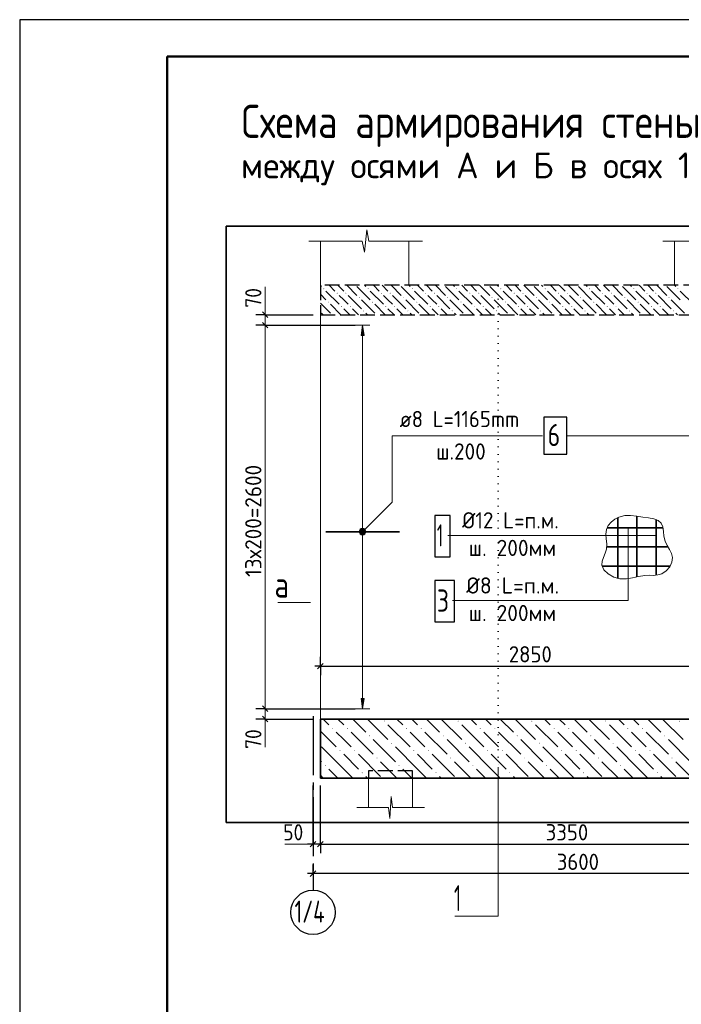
# Model space of a CAD drawing. Header units: millimetres. Extents: x 0 to 42000, y 0 to 29700.
# Tile 3 of 13: x 0 to 8966, y 16353 to 29700. Entities that reach past the tile are written whole.
import ezdxf

# ---------------------------------------------------------------- set-up
doc = ezdxf.new("R2010")
doc.units = ezdxf.units.MM
for name, pattern in [('______2', [270, 200, -70]), ('______5', [1100, 800, -100, 100, -100]), ('______9', [100, 0, -100])]:
    doc.linetypes.add(name, pattern=pattern)
for name, color, linetype, lineweight in [('Standard', 7, 'Continuous', 25), ('ЖБ Перекрытие верхний уровень', 7, '______2', 25), ('ЖБ Плита Фундамента верхний уровень', 7, 'Continuous', 35), ('Заголовок чертежа', 7, 'Continuous', 25), ('Позиционная метка линия выноска', 7, 'Continuous', 13), ('Позиционная метка номер позиции', 7, 'Continuous', 13), ('Примечания', 7, 'Continuous', 13), ('Сечения символ', 7, 'Continuous', 25), ('Стена обрамление П-обр.', 7, 'Continuous', 35)]:
    doc.layers.add(name, color=color, linetype=linetype, lineweight=lineweight)
doc.layers.add('Оси', color=7, linetype='______5')
doc.layers.add('Размерная выноска', color=7, linetype='Continuous')
doc.styles.add('ISOCPEUR', font='txt')

msp = doc.modelspace()

# ---------------------------------------------------------------- hatches: boundary and pattern name
at = {"layer": 'ЖБ Перекрытие верхний уровень', "linetype": 'Continuous', "lineweight": 18, "transparency": 33554687}
for points in [[(4115, 26052), (4121, 26059), (4128, 26052), (4121, 26046)], [(4715, 26052), (4721, 26059), (4728, 26052), (4721, 26046)], [(5315, 26052), (5321, 26059), (5328, 26052), (5321, 26046)], [(5915, 26052), (5921, 26059), (5928, 26052), (5921, 26046)], [(6515, 26052), (6521, 26059), (6528, 26052), (6521, 26046)], [(7115, 26052), (7121, 26059), (7128, 26052), (7121, 26046)], [(7715, 26052), (7721, 26059), (7728, 26052), (7721, 26046)], [(8315, 26052), (8321, 26059), (8328, 26052), (8321, 26046)], [(8915, 26052), (8921, 26059), (8928, 26052), (8921, 26046)], [(4295, 25992), (4301, 25999), (4308, 25992), (4301, 25986)], [(4415, 25992), (4421, 25999), (4428, 25992), (4421, 25986)], [(4595, 25932), (4601, 25939), (4608, 25932), (4601, 25926)], [(4895, 25992), (4901, 25999), (4908, 25992), (4901, 25986)], [(5015, 25992), (5021, 25999), (5028, 25992), (5021, 25986)], [(5195, 25932), (5201, 25939), (5208, 25932), (5201, 25926)], [(5495, 25992), (5501, 25999), (5508, 25992), (5501, 25986)], [(5615, 25992), (5621, 25999), (5628, 25992), (5621, 25986)], [(5795, 25932), (5801, 25939), (5808, 25932), (5801, 25926)], [(6095, 25992), (6101, 25999), (6108, 25992), (6101, 25986)], [(6215, 25992), (6221, 25999), (6228, 25992), (6221, 25986)], [(6395, 25932), (6401, 25939), (6408, 25932), (6401, 25926)], [(6695, 25992), (6701, 25999), (6708, 25992), (6701, 25986)], [(6815, 25992), (6821, 25999), (6828, 25992), (6821, 25986)], [(6995, 25932), (7001, 25939), (7008, 25932), (7001, 25926)], [(7295, 25992), (7301, 25999), (7308, 25992), (7301, 25986)], [(7415, 25992), (7421, 25999), (7428, 25992), (7421, 25986)], [(7595, 25932), (7601, 25939), (7608, 25932), (7601, 25926)], [(7895, 25992), (7901, 25999), (7908, 25992), (7901, 25986)], [(8015, 25992), (8021, 25999), (8028, 25992), (8021, 25986)], [(8195, 25932), (8201, 25939), (8208, 25932), (8201, 25926)], [(8495, 25992), (8501, 25999), (8508, 25992), (8501, 25986)], [(8615, 25992), (8621, 25999), (8628, 25992), (8621, 25986)], [(8795, 25932), (8801, 25939), (8808, 25932), (8801, 25926)], [(4175, 25872), (4181, 25879), (4188, 25872), (4181, 25866)], [(4355, 25812), (4361, 25819), (4368, 25812), (4361, 25806)], [(4475, 25812), (4481, 25819), (4488, 25812), (4481, 25806)], [(4775, 25872), (4781, 25879), (4788, 25872), (4781, 25866)], [(4955, 25812), (4961, 25819), (4968, 25812), (4961, 25806)], [(5075, 25812), (5081, 25819), (5088, 25812), (5081, 25806)], [(5375, 25872), (5381, 25879), (5388, 25872), (5381, 25866)], [(5555, 25812), (5561, 25819), (5568, 25812), (5561, 25806)], [(5675, 25812), (5681, 25819), (5688, 25812), (5681, 25806)], [(5975, 25872), (5981, 25879), (5988, 25872), (5981, 25866)], [(6155, 25812), (6161, 25819), (6168, 25812), (6161, 25806)], [(6275, 25812), (6281, 25819), (6288, 25812), (6281, 25806)], [(6575, 25872), (6581, 25879), (6588, 25872), (6581, 25866)], [(6755, 25812), (6761, 25819), (6768, 25812), (6761, 25806)], [(6875, 25812), (6881, 25819), (6888, 25812), (6881, 25806)], [(7175, 25872), (7181, 25879), (7188, 25872), (7181, 25866)], [(7355, 25812), (7361, 25819), (7368, 25812), (7361, 25806)], [(7475, 25812), (7481, 25819), (7488, 25812), (7481, 25806)], [(7775, 25872), (7781, 25879), (7788, 25872), (7781, 25866)], [(7955, 25812), (7961, 25819), (7968, 25812), (7961, 25806)], [(8075, 25812), (8081, 25819), (8088, 25812), (8081, 25806)], [(8375, 25872), (8381, 25879), (8388, 25872), (8381, 25866)], [(8555, 25812), (8561, 25819), (8568, 25812), (8561, 25806)], [(8675, 25812), (8681, 25819), (8688, 25812), (8681, 25806)], [(4655, 25752), (4661, 25759), (4668, 25752), (4661, 25746)], [(5255, 25752), (5261, 25759), (5268, 25752), (5261, 25746)], [(5855, 25752), (5861, 25759), (5868, 25752), (5861, 25746)], [(6455, 25752), (6461, 25759), (6468, 25752), (6461, 25746)], [(7055, 25752), (7061, 25759), (7068, 25752), (7061, 25746)], [(7655, 25752), (7661, 25759), (7668, 25752), (7661, 25746)], [(8255, 25752), (8261, 25759), (8268, 25752), (8261, 25746)], [(8855, 25752), (8861, 25759), (8868, 25752), (8861, 25746)]]:
    msp.add_hatch(color=7, dxfattribs=at).paths.add_polyline_path(points, flags=16)
at = {"layer": 'ЖБ Плита Фундамента верхний уровень', "linetype": 'Continuous', "lineweight": 18, "transparency": 33554687}
for points in [[(4935, 20192), (4941, 20199), (4948, 20192), (4941, 20186)], [(5935, 20192), (5941, 20199), (5948, 20192), (5941, 20186)], [(6935, 20192), (6941, 20199), (6948, 20192), (6941, 20186)], [(7935, 20192), (7941, 20199), (7948, 20192), (7941, 20186)], [(8935, 20192), (8941, 20199), (8948, 20192), (8941, 20186)], [(4235, 20092), (4241, 20099), (4248, 20092), (4241, 20086)], [(4435, 20092), (4441, 20099), (4448, 20092), (4441, 20086)], [(5235, 20092), (5241, 20099), (5248, 20092), (5241, 20086)], [(5435, 20092), (5441, 20099), (5448, 20092), (5441, 20086)], [(6235, 20092), (6241, 20099), (6248, 20092), (6241, 20086)], [(6435, 20092), (6441, 20099), (6448, 20092), (6441, 20086)], [(7235, 20092), (7241, 20099), (7248, 20092), (7241, 20086)], [(7435, 20092), (7441, 20099), (7448, 20092), (7441, 20086)], [(8235, 20092), (8241, 20099), (8248, 20092), (8241, 20086)], [(8435, 20092), (8441, 20099), (8448, 20092), (8441, 20086)], [(4735, 19992), (4741, 19999), (4748, 19992), (4741, 19986)], [(5035, 19892), (5041, 19899), (5048, 19892), (5041, 19886)], [(5735, 19992), (5741, 19999), (5748, 19992), (5741, 19986)], [(6035, 19892), (6041, 19899), (6048, 19892), (6041, 19886)], [(6735, 19992), (6741, 19999), (6748, 19992), (6741, 19986)], [(7035, 19892), (7041, 19899), (7048, 19892), (7041, 19886)], [(7735, 19992), (7741, 19999), (7748, 19992), (7741, 19986)], [(8035, 19892), (8041, 19899), (8048, 19892), (8041, 19886)], [(8735, 19992), (8741, 19999), (8748, 19992), (8741, 19986)], [(4335, 19792), (4341, 19799), (4348, 19792), (4341, 19786)], [(4535, 19792), (4541, 19799), (4548, 19792), (4541, 19786)], [(5335, 19792), (5341, 19799), (5348, 19792), (5341, 19786)], [(5535, 19792), (5541, 19799), (5548, 19792), (5541, 19786)], [(6335, 19792), (6341, 19799), (6348, 19792), (6341, 19786)], [(6535, 19792), (6541, 19799), (6548, 19792), (6541, 19786)], [(7335, 19792), (7341, 19799), (7348, 19792), (7341, 19786)], [(7535, 19792), (7541, 19799), (7548, 19792), (7541, 19786)], [(8335, 19792), (8341, 19799), (8348, 19792), (8341, 19786)], [(8535, 19792), (8541, 19799), (8548, 19792), (8541, 19786)], [(4835, 19692), (4841, 19699), (4848, 19692), (4841, 19686)], [(5835, 19692), (5841, 19699), (5848, 19692), (5841, 19686)], [(6835, 19692), (6841, 19699), (6848, 19692), (6841, 19686)], [(7835, 19692), (7841, 19699), (7848, 19692), (7841, 19686)], [(8835, 19692), (8841, 19699), (8848, 19692), (8841, 19686)], [(4135, 19592), (4141, 19599), (4148, 19592), (4141, 19586)], [(4635, 19492), (4641, 19499), (4648, 19492), (4641, 19486)], [(5135, 19592), (5141, 19599), (5148, 19592), (5141, 19586)], [(5635, 19492), (5641, 19499), (5648, 19492), (5641, 19486)], [(6135, 19592), (6141, 19599), (6148, 19592), (6141, 19586)], [(6635, 19492), (6641, 19499), (6648, 19492), (6641, 19486)], [(7135, 19592), (7141, 19599), (7148, 19592), (7141, 19586)], [(7635, 19492), (7641, 19499), (7648, 19492), (7641, 19486)], [(8135, 19592), (8141, 19599), (8148, 19592), (8141, 19586)], [(8635, 19492), (8641, 19499), (8648, 19492), (8641, 19486)]]:
    msp.add_hatch(color=7, dxfattribs=at).paths.add_polyline_path(points, flags=16)
at = {"layer": 'Позиционная метка линия выноска', "linetype": 'Continuous', "lineweight": 13, "transparency": 33554687}
for points in [[(4679, 22728), (4615, 22792), (4604, 22771)], [(4679, 22728), (4604, 22771), (4658, 22717)], [(4658, 22717), (4604, 22771), (4604, 22749)], [(4658, 22717), (4604, 22749), (4636, 22717)], [(4636, 22717), (4604, 22749), (4615, 22728)], [(4690, 22749), (4636, 22803), (4615, 22792)], [(4690, 22749), (4615, 22792), (4679, 22728)], [(4690, 22771), (4658, 22803), (4636, 22803)], [(4690, 22771), (4636, 22803), (4690, 22749)], [(4658, 22803), (4690, 22771), (4679, 22792)]]:
    msp.add_hatch(color=7, dxfattribs=at).paths.add_polyline_path(points)
at = {"layer": 'Стена обрамление П-обр.', "linetype": 'Continuous', "lineweight": 13, "transparency": 33554687}
msp.add_hatch(color=7, dxfattribs=at).paths.add_polyline_path([(4667, 25420), (4647, 25560), (4627, 25420)])
msp.add_hatch(color=7, dxfattribs=at).paths.add_polyline_path([(4667, 20500), (4647, 20360), (4627, 20500)], flags=16)

# ---------------------------------------------------------------- linework, layer by layer
at = {"layer": 'Standard', "color": 7, "linetype": 'Continuous', "lineweight": 25, "transparency": 33554687}
for p, q in [((2000, 29200), (2000, 1058)), ((3289, 25738), (3364, 25662)), ((3289, 25597), (3364, 25522)), ((4038, 20900), (4113, 20975)), ((3289, 20397), (3364, 20322)), ((3289, 20258), (3364, 20182)), ((4013, 18562), (3938, 18487)), ((4038, 18487), (4113, 18562)), ((4113, 18562), (4038, 18487)), ((4013, 18162), (3938, 18087))]:
    msp.add_line(p, q, dxfattribs=at)
at = {"layer": 'Standard', "color": 7, "linetype": 'Continuous', "lineweight": 13, "transparency": 33554687}
for p, q in [((4672, 26550), (4703, 26850)), ((4703, 26850), (4733, 26700)), ((3917, 26700), (4641, 26700)), ((4641, 26700), (4672, 26550)), ((4733, 26700), (5457, 26700)), ((5457, 26700), (5457, 26700)), ((8717, 26700), (9535, 26700)), ((3326, 25700), (3326, 25775)), ((3326, 25560), (3326, 20360)), ((3326, 20360), (3326, 20220)), ((3326, 20220), (3326, 20145)), ((5018, 18870), (5036, 19170)), ((5036, 19170), (5054, 19020)), ((4567, 19020), (4999, 19020)), ((4999, 19020), (5018, 18870)), ((5054, 19020), (5487, 19020)), ((5487, 19020), (5487, 19020))]:
    msp.add_line(p, q, dxfattribs=at)
at = {"layer": 'Standard', "color": 7, "linetype": 'Continuous', "lineweight": 18, "transparency": 33554687}
for p, q in [((4075, 26100), (4075, 26700)), ((5275, 26700), (5275, 26100)), ((8875, 26100), (8875, 26700)), ((4075, 20220), (4075, 25700)), ((4725, 19420), (4725, 19020)), ((5325, 19020), (5325, 19420))]:
    msp.add_line(p, q, dxfattribs=at)
at = {"layer": 'Standard', "color": 7, "linetype": 'Continuous', "lineweight": -3, "transparency": 33554687}
for p, q in [((3326, 25700), (3201, 25700)), ((3326, 25700), (3451, 25700)), ((3326, 25700), (3975, 25700)), ((3326, 25560), (3201, 25560)), ((3326, 25560), (3451, 25560)), ((3326, 25560), (4547, 25560)), ((4075, 20938), (4075, 21063)), ((4075, 20938), (4000, 20938)), ((4075, 20938), (4075, 20813)), ((4075, 20938), (4075, 20938)), ((4075, 20938), (9775, 20938)), ((3326, 20360), (3201, 20360)), ((3326, 20360), (3451, 20360)), ((3326, 20360), (4547, 20360)), ((3326, 20220), (3201, 20220)), ((3326, 20220), (3451, 20220)), ((3326, 20220), (3975, 20220)), ((3975, 18525), (3975, 18650)), ((4075, 18525), (4075, 18650)), ((4075, 18525), (4075, 18650)), ((3975, 18525), (3900, 18525)), ((3975, 18525), (3975, 18400)), ((4075, 18525), (3975, 18525)), ((4075, 18525), (4000, 18525)), ((4075, 18525), (4075, 18400)), ((4075, 18525), (4075, 18525)), ((4075, 18525), (10775, 18525)), ((4075, 18525), (4075, 18400)), ((4075, 18525), (4150, 18525)), ((3975, 18125), (3975, 18250)), ((3975, 18125), (3900, 18125)), ((3975, 18125), (3975, 18000)), ((3975, 18125), (3975, 18000)), ((11175, 18125), (3975, 18125))]:
    msp.add_line(p, q, dxfattribs=at)
at = {"layer": 'Standard', "color": 7, "linetype": 'Continuous', "lineweight": 25, "transparency": 33554687}
msp.add_lwpolyline([(0, 0), (42000, 0), (42000, 29700), (0, 29700), (0, 0)], close=True, dxfattribs=at)
at = {"layer": 'Standard', "color": 7, "linetype": 'Continuous', "lineweight": 50, "transparency": 33554687}
msp.add_lwpolyline([(2000, 29200), (41500, 29200), (41500, 500), (2000, 500), (2000, 29200)], close=True, dxfattribs=at)
at = {"layer": 'Standard', "color": 7, "linetype": 'Continuous', "lineweight": 13, "transparency": 33554687}
for points in [[(41500, 29200), (2000, 29200), (2000, 6000), (41500, 6000), (41500, 29200)], [(3326, 25700), (3326, 25691), (3326, 25691), (3326, 25560)]]:
    msp.add_lwpolyline(points, dxfattribs=at)
at = {"layer": 'Standard', "color": 254, "linetype": 'Continuous', "lineweight": 35, "true_color": 0xc4c4ff, "transparency": 33554687}
msp.add_lwpolyline([(2800, 18820), (11860, 18820), (11860, 26900), (2800, 26900), (2800, 18820)], dxfattribs=at)
at = {"layer": 'Standard', "color": 7, "linetype": 'Continuous', "lineweight": -3, "transparency": 33554687}
for points in [[(3975, 18525), (3975, 18664), (3975, 18664), (3975, 19320)], [(4075, 18525), (4075, 18692), (4075, 18692), (4075, 19320)]]:
    msp.add_lwpolyline(points, dxfattribs=at)
at = {"layer": 'ЖБ Перекрытие верхний уровень', "color": 7, "linetype": '______2', "lineweight": 25, "transparency": 33554687}
for p, q in [((4075, 26100), (4075, 25700)), ((10275, 26100), (4075, 26100)), ((4075, 25700), (9775, 25700))]:
    msp.add_line(p, q, dxfattribs=at)
at = {"layer": 'ЖБ Перекрытие верхний уровень', "color": 9, "linetype": 'Continuous', "lineweight": 18, "true_color": 0xc7c7c7, "transparency": 33554687}
for p, q in [((4091, 26082), (4075, 26098)), ((4193, 26100), (4271, 26022)), ((4313, 26100), (4391, 26022)), ((4433, 26100), (4571, 25962)), ((4571, 26082), (4751, 25902)), ((4691, 26082), (4673, 26100)), ((4793, 26100), (4871, 26022)), ((4913, 26100), (4991, 26022)), ((5033, 26100), (5171, 25962)), ((5171, 26082), (5351, 25902)), ((5291, 26082), (5273, 26100)), ((5393, 26100), (5471, 26022)), ((5513, 26100), (5591, 26022)), ((5633, 26100), (5771, 25962)), ((5771, 26082), (5951, 25902)), ((5891, 26082), (5873, 26100)), ((5993, 26100), (6071, 26022)), ((6113, 26100), (6191, 26022)), ((6233, 26100), (6371, 25962)), ((6371, 26082), (6551, 25902)), ((6491, 26082), (6473, 26100)), ((6593, 26100), (6671, 26022)), ((6713, 26100), (6791, 26022)), ((6833, 26100), (6971, 25962)), ((6971, 26082), (7151, 25902)), ((7091, 26082), (7073, 26100)), ((7193, 26100), (7271, 26022)), ((7313, 26100), (7391, 26022)), ((7433, 26100), (7571, 25962)), ((7571, 26082), (7751, 25902)), ((7691, 26082), (7673, 26100)), ((7793, 26100), (7871, 26022)), ((7913, 26100), (7991, 26022)), ((8033, 26100), (8171, 25962)), ((8171, 26082), (8351, 25902)), ((8291, 26082), (8273, 26100)), ((8393, 26100), (8471, 26022)), ((8513, 26100), (8591, 26022)), ((8633, 26100), (8771, 25962)), ((8771, 26082), (8951, 25902)), ((8891, 26082), (8873, 26100)), ((4075, 25978), (4151, 25902)), ((4151, 26022), (4331, 25842)), ((4391, 25902), (4331, 25962)), ((4451, 25842), (4391, 25902)), ((4451, 25962), (4631, 25782)), ((4631, 25902), (4811, 25722)), ((4751, 26022), (4931, 25842)), ((4991, 25902), (4931, 25962)), ((5051, 25842), (4991, 25902)), ((5051, 25962), (5231, 25782)), ((5231, 25902), (5411, 25722)), ((5351, 26022), (5531, 25842)), ((5591, 25902), (5531, 25962)), ((5651, 25842), (5591, 25902)), ((5651, 25962), (5831, 25782)), ((5831, 25902), (6011, 25722)), ((5951, 26022), (6131, 25842)), ((6191, 25902), (6131, 25962)), ((6251, 25842), (6191, 25902)), ((6251, 25962), (6431, 25782)), ((6431, 25902), (6611, 25722)), ((6551, 26022), (6731, 25842)), ((6791, 25902), (6731, 25962)), ((6851, 25842), (6791, 25902)), ((6851, 25962), (7031, 25782)), ((7031, 25902), (7211, 25722)), ((7151, 26022), (7331, 25842)), ((7391, 25902), (7331, 25962)), ((7451, 25842), (7391, 25902)), ((7451, 25962), (7631, 25782)), ((7631, 25902), (7811, 25722)), ((7751, 26022), (7931, 25842)), ((7991, 25902), (7931, 25962)), ((8051, 25842), (7991, 25902)), ((8051, 25962), (8231, 25782)), ((8231, 25902), (8411, 25722)), ((8351, 26022), (8531, 25842)), ((8591, 25902), (8531, 25962)), ((8651, 25842), (8591, 25902)), ((8651, 25962), (8831, 25782)), ((8831, 25902), (9011, 25722)), ((8951, 26022), (9131, 25842)), ((4075, 25858), (4211, 25722)), ((4353, 25700), (4211, 25842)), ((4391, 25782), (4473, 25700)), ((4511, 25782), (4593, 25700)), ((4953, 25700), (4811, 25842)), ((4991, 25782), (5073, 25700)), ((5111, 25782), (5193, 25700)), ((5553, 25700), (5411, 25842)), ((5591, 25782), (5673, 25700)), ((5711, 25782), (5793, 25700)), ((6153, 25700), (6011, 25842)), ((6191, 25782), (6273, 25700)), ((6311, 25782), (6393, 25700)), ((6753, 25700), (6611, 25842)), ((6791, 25782), (6873, 25700)), ((6911, 25782), (6993, 25700)), ((7353, 25700), (7211, 25842)), ((7391, 25782), (7473, 25700)), ((7511, 25782), (7593, 25700)), ((7953, 25700), (7811, 25842)), ((7991, 25782), (8073, 25700)), ((8111, 25782), (8193, 25700)), ((8553, 25700), (8411, 25842)), ((8591, 25782), (8673, 25700)), ((8711, 25782), (8793, 25700)), ((4113, 25700), (4091, 25722)), ((4713, 25700), (4691, 25722)), ((5313, 25700), (5291, 25722)), ((5913, 25700), (5891, 25722)), ((6513, 25700), (6491, 25722)), ((7113, 25700), (7091, 25722)), ((7713, 25700), (7691, 25722)), ((8313, 25700), (8291, 25722)), ((8913, 25700), (8891, 25722))]:
    msp.add_line(p, q, dxfattribs=at)
at = {"layer": 'ЖБ Плита Фундамента верхний уровень', "color": 7, "linetype": 'Continuous', "lineweight": 35, "transparency": 33554687}
for p, q in [((4075, 20220), (4075, 19420)), ((9775, 20220), (4075, 20220)), ((4075, 19420), (10775, 19420))]:
    msp.add_line(p, q, dxfattribs=at)
at = {"layer": 'ЖБ Плита Фундамента верхний уровень', "color": 252, "linetype": 'Continuous', "lineweight": 18, "true_color": 0x8f8f8f, "transparency": 33554687}
for p, q in [((4113, 20220), (4191, 20142)), ((4313, 20220), (4391, 20142)), ((4513, 20220), (4691, 20042)), ((4713, 20220), (4991, 19942)), ((5113, 20220), (5191, 20142)), ((5313, 20220), (5391, 20142)), ((5513, 20220), (5691, 20042)), ((5713, 20220), (5991, 19942)), ((6113, 20220), (6191, 20142)), ((6313, 20220), (6391, 20142)), ((6513, 20220), (6691, 20042)), ((6713, 20220), (6991, 19942)), ((7113, 20220), (7191, 20142)), ((7313, 20220), (7391, 20142)), ((7513, 20220), (7691, 20042)), ((7713, 20220), (7991, 19942)), ((8113, 20220), (8191, 20142)), ((8313, 20220), (8391, 20142)), ((8513, 20220), (8691, 20042)), ((8713, 20220), (8991, 19942)), ((4075, 20058), (4291, 19842)), ((4391, 19942), (4291, 20042)), ((4491, 20042), (4791, 19742)), ((4991, 20142), (5291, 19842)), ((5391, 19942), (5291, 20042)), ((5491, 20042), (5791, 19742)), ((5991, 20142), (6291, 19842)), ((6391, 19942), (6291, 20042)), ((6491, 20042), (6791, 19742)), ((6991, 20142), (7291, 19842)), ((7391, 19942), (7291, 20042)), ((7491, 20042), (7791, 19742)), ((7991, 20142), (8291, 19842)), ((8391, 19942), (8291, 20042)), ((8491, 20042), (8791, 19742)), ((4491, 19842), (4391, 19942)), ((4791, 19942), (5091, 19642)), ((5491, 19842), (5391, 19942)), ((5791, 19942), (6091, 19642)), ((6491, 19842), (6391, 19942)), ((6791, 19942), (7091, 19642)), ((7491, 19842), (7391, 19942)), ((7791, 19942), (8091, 19642)), ((8491, 19842), (8391, 19942)), ((8791, 19942), (9091, 19642)), ((4391, 19542), (4091, 19842)), ((5391, 19542), (5091, 19842)), ((6391, 19542), (6091, 19842)), ((7391, 19542), (7091, 19842)), ((8391, 19542), (8091, 19842)), ((4075, 19658), (4091, 19642)), ((4391, 19742), (4591, 19542)), ((4591, 19742), (4891, 19442)), ((5113, 19420), (4891, 19642)), ((5391, 19742), (5591, 19542)), ((5591, 19742), (5891, 19442)), ((6113, 19420), (5891, 19642)), ((6391, 19742), (6591, 19542)), ((6591, 19742), (6891, 19442)), ((7113, 19420), (6891, 19642)), ((7391, 19742), (7591, 19542)), ((7591, 19742), (7891, 19442)), ((8113, 19420), (7891, 19642)), ((8391, 19742), (8591, 19542)), ((8591, 19742), (8891, 19442)), ((9113, 19420), (8891, 19642)), ((4191, 19542), (4313, 19420)), ((4391, 19542), (4513, 19420)), ((5191, 19542), (5313, 19420)), ((5391, 19542), (5513, 19420)), ((6191, 19542), (6313, 19420)), ((6391, 19542), (6513, 19420)), ((7191, 19542), (7313, 19420)), ((7391, 19542), (7513, 19420)), ((8191, 19542), (8313, 19420)), ((8391, 19542), (8513, 19420)), ((4113, 19420), (4075, 19458)), ((4713, 19420), (4691, 19442)), ((5713, 19420), (5691, 19442)), ((6713, 19420), (6691, 19442)), ((7713, 19420), (7691, 19442)), ((8713, 19420), (8691, 19442))]:
    msp.add_line(p, q, dxfattribs=at)
at = {"layer": 'Оси', "color": 8, "linetype": '______5', "lineweight": -3, "transparency": 33554687}
msp.add_line((3975, 20260), (3975, 17900), dxfattribs=at)
at = {"layer": 'Оси', "color": 7, "linetype": 'Continuous', "lineweight": -3, "transparency": 33554687}
msp.add_circle((3975, 17600), 300, dxfattribs=at)
at = {"layer": 'Позиционная метка линия выноска', "color": 7, "linetype": 'Continuous', "lineweight": 13, "transparency": 33554687}
for p, q in [((4615, 22792), (4615, 22792)), ((4615, 22728), (4615, 22728)), ((4679, 22792), (4679, 22792)), ((4679, 22728), (4679, 22728)), ((3500, 21799), (3940, 21799))]:
    msp.add_line(p, q, dxfattribs=at)
for points in [[(7085, 24060), (5047, 24060), (5047, 23160), (4647, 22760)], [(7415, 24060), (9110, 24060), (9110, 23160), (9510, 22760)]]:
    msp.add_lwpolyline(points, dxfattribs=at)
msp.add_circle((4647, 22760), 45, dxfattribs=at)
at = {"layer": 'Позиционная метка номер позиции', "color": 7, "linetype": 'Continuous', "lineweight": 35, "transparency": 33554687}
for p, q in [((8365, 22971), (8365, 22149)), ((8104, 22950), (8104, 22127)), ((8626, 22923), (8626, 22170)), ((7961, 22814), (8716, 22814)), ((7956, 22553), (8785, 22553)), ((7894, 22292), (8816, 22292))]:
    msp.add_line(p, q, dxfattribs=at)
at = {"layer": 'Позиционная метка номер позиции', "color": 7, "linetype": 'Continuous', "lineweight": 25, "transparency": 33554687}
for points in [[(5624, 22420), (5834, 22420), (5834, 22980), (5624, 22980), (5624, 22420)], [(5624, 21536), (5894, 21536), (5894, 22096), (5624, 22096), (5624, 21536)]]:
    msp.add_lwpolyline(points, dxfattribs=at)
at = {"layer": 'Позиционная метка номер позиции', "color": 7, "linetype": '______2', "lineweight": 13, "transparency": 33554687}
msp.add_lwpolyline([(8447, 22957), (8363, 22972), (8280, 22981), (8199, 22978), (8119, 22957), (8065, 22928), (8016, 22889), (7977, 22843), (7953, 22791), (7945, 22727), (7950, 22661), (7957, 22593), (7953, 22525), (7936, 22468), (7914, 22412), (7896, 22359), (7891, 22307), (7918, 22242), (7976, 22187), (8051, 22145), (8134, 22121), (8222, 22119), (8305, 22134), (8387, 22154), (8470, 22167), (8530, 22169), (8589, 22168), (8648, 22173), (8704, 22189), (8762, 22228), (8809, 22282), (8840, 22345), (8848, 22409), (8834, 22465), (8806, 22519), (8773, 22574), (8746, 22633), (8731, 22698), (8724, 22763), (8714, 22824), (8693, 22875), (8651, 22911), (8593, 22934), (8523, 22948), (8447, 22957)], dxfattribs=at)
at = {"layer": 'Позиционная метка номер позиции', "color": 7, "linetype": 'Continuous', "lineweight": 13, "transparency": 33554687}
for points in [[(5804, 22710), (7231, 22710), (8626, 22710)], [(5864, 21826), (8247, 21826), (8247, 22814)]]:
    msp.add_lwpolyline(points, dxfattribs=at)
at = {"layer": 'Примечания', "color": 253, "linetype": '______2', "lineweight": -3, "true_color": 0xababab, "transparency": 33554687}
for p, q in [((4725, 19520), (4725, 19420)), ((5325, 19520), (4725, 19520)), ((5325, 19420), (5325, 19520))]:
    msp.add_line(p, q, dxfattribs=at)
at = {"layer": 'Размерная выноска', "color": 7, "linetype": 'Continuous', "lineweight": 13, "transparency": 33554687}
for p, q in [((3326, 26080), (3326, 25700)), ((3326, 20220), (3326, 19840)), ((3975, 18525), (3595, 18525))]:
    msp.add_line(p, q, dxfattribs=at)
at = {"layer": 'Сечения символ', "color": 7, "linetype": '______9', "lineweight": 13, "transparency": 33554687}
msp.add_line((6485, 25910), (6485, 19566), dxfattribs=at)
at = {"layer": 'Сечения символ', "color": 7, "linetype": 'Continuous', "lineweight": 13, "transparency": 33554687}
msp.add_lwpolyline([(6485, 19566), (6485, 17550), (5895, 17550)], dxfattribs=at)
at = {"layer": 'Стена обрамление П-обр.', "color": 251, "linetype": 'Continuous', "lineweight": 13, "true_color": 0x494949, "transparency": 33554687}
for p, q in [((4647, 25560), (4547, 25560)), ((4647, 25560), (4627, 25420)), ((4667, 25420), (4647, 25560)), ((4647, 25560), (4747, 25560)), ((4647, 25560), (4647, 25560)), ((4627, 25420), (4667, 25420)), ((4647, 20500), (4647, 25420)), ((4647, 20360), (4627, 20500)), ((4627, 20500), (4667, 20500)), ((4667, 20500), (4647, 20360)), ((4647, 20360), (4547, 20360)), ((4647, 20360), (4747, 20360)), ((4647, 20360), (4647, 20360))]:
    msp.add_line(p, q, dxfattribs=at)
at = {"layer": 'Стена обрамление П-обр.', "color": 7, "linetype": 'Continuous', "lineweight": 35, "transparency": 33554687}
msp.add_line((4147, 22760), (5147, 22760), dxfattribs=at)
at = {"layer": 'Стена обрамление П-обр.', "color": 7, "linetype": 'Continuous', "lineweight": 25, "transparency": 33554687}
msp.add_lwpolyline([(7105, 23810), (7415, 23810), (7415, 24310), (7105, 24310), (7105, 23810)], dxfattribs=at)

# ---------------------------------------------------------------- texts
at = {"layer": 'Standard', "color": 7, "linetype": 'Continuous', "lineweight": 25, "transparency": 33554687, "char_height": 220, "attachment_point": 7, "rotation": 90, "style": 'ISOCPEUR'}
for s, insert, width in [('\\W0.87;70', (3276, 25797), 403.92), ('\\W0.95;13х200=2600', (3276, 22146), 1753.12), ('\\W0.87;70', (3276, 19816), 403.92)]:
    msp.add_mtext(s, dxfattribs=dict(at, insert=insert, width=width))
at = {"layer": 'Standard', "color": 7, "linetype": 'Continuous', "lineweight": 25, "transparency": 33554687, "char_height": 220, "attachment_point": 7, "style": 'ISOCPEUR'}
for s, insert, width in [('\\W0.93;2850', (6628, 20988), 718.09), ('\\W0.87;50', (3572, 18575), 403.94), ('\\W0.93;3350', (7128, 18575), 718.09), ('\\W0.93;3600', (7278, 18175), 718.09)]:
    msp.add_mtext(s, dxfattribs=dict(at, insert=insert, width=width))
at = {"layer": 'Заголовок чертежа', "color": 7, "linetype": 'Continuous', "lineweight": 50, "transparency": 33554687, "attachment_point": 7, "style": 'ISOCPEUR'}
for s, insert, char_height, width in [('\\W0.99;Схема армирования стены', (3000, 27975), 450, 7688.11), ('\\W0.97;между осями А и Б в осях 1/4-1/3', (3000, 27455), 350, 7832.28)]:
    msp.add_mtext(s, dxfattribs=dict(at, insert=insert, char_height=char_height, width=width))
at = {"layer": 'Оси', "color": 7, "linetype": 'Continuous', "lineweight": 25, "transparency": 33554687, "insert": (3725, 17460), "char_height": 300, "width": 603.89, "attachment_point": 7, "style": 'ISOCPEUR'}
msp.add_mtext('\\W0.69;1/4', dxfattribs=at)
at = {"layer": 'Позиционная метка номер позиции', "color": 7, "linetype": 'Continuous', "lineweight": 25, "transparency": 33554687, "attachment_point": 7, "style": 'ISOCPEUR'}
for s, insert, char_height, width in [('\\W0.94;Ø12 L=п.м.', (5996, 22804), 220, 1488.69), ('\\W0.56;1', (5654, 22560), 300, 233.34), ('\\W0.96;ш. 200мм', (6084, 22430), 220, 1315.47), ('\\W0.97;Ø8 L=п.м.', (6051, 21921), 220, 1381.57), ('\\W0.78;3', (5654, 21676), 300, 326.41), ('\\W0.96;ш. 200мм', (6084, 21547), 220, 1315.47)]:
    msp.add_mtext(s, dxfattribs=dict(at, insert=insert, char_height=char_height, width=width))
at = {"layer": 'Сечения символ', "color": 7, "linetype": 'Continuous', "lineweight": 35, "transparency": 33554687, "char_height": 350, "attachment_point": 7, "style": 'ISOCPEUR'}
for s, insert, width in [('\\W0.80;а', (3452, 21867), 419.81), ('\\W0.56;1', (5885, 17618), 272.22)]:
    msp.add_mtext(s, dxfattribs=dict(at, insert=insert, width=width))
at = {"layer": 'Стена обрамление П-обр.', "color": 7, "linetype": 'Continuous', "lineweight": 13, "transparency": 33554687, "attachment_point": 7, "style": 'ISOCPEUR'}
for s, insert, char_height, width in [('\\W0.93;ø8 L=1165mm ', (5149, 24177), 220, 1949.98), ('\\W0.78;6', (7155, 23920), 300, 326.41), ('\\W0.95;ш.200 ', (5644, 23737), 220, 962.13)]:
    msp.add_mtext(s, dxfattribs=dict(at, insert=insert, char_height=char_height, width=width))

doc.saveas('drawing.dxf')
